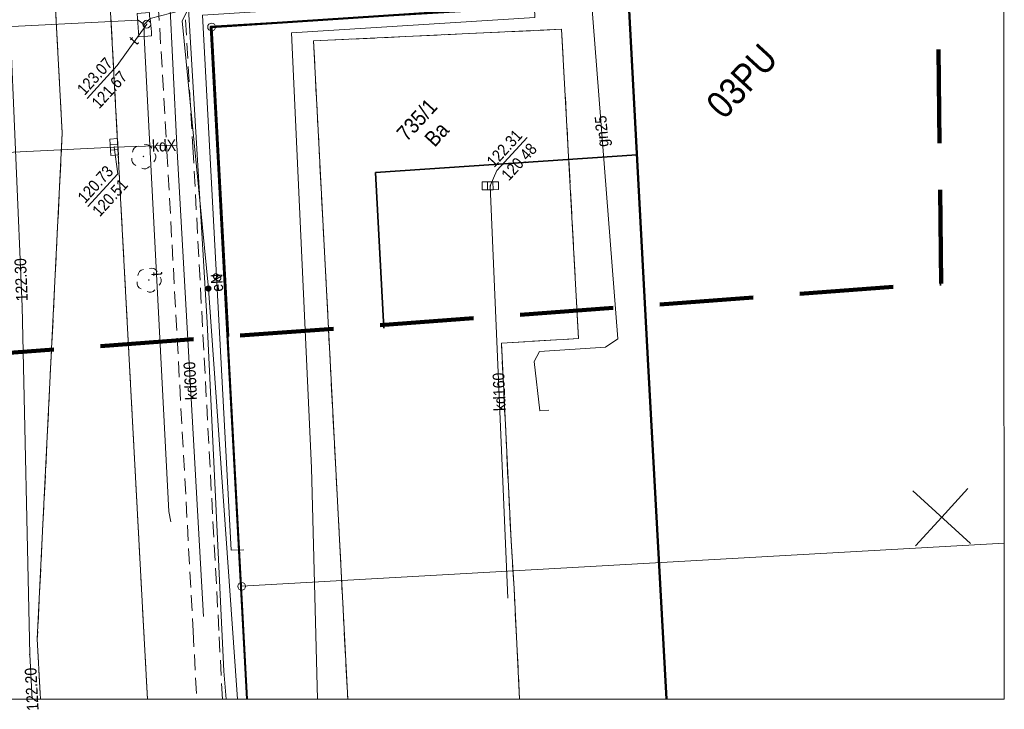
# Model space of a CAD drawing. Header units: metres. Extents: x 0 to 6446955, y 0 to 5658558.
# Tile 52 of 188: x 6441877 to 6441941, y 5653931 to 5653975. Entities that reach past the tile are written whole.
import ezdxf
from ezdxf.enums import TextEntityAlignment as Align

# ---------------------------------------------------------------- set-up
doc = ezdxf.new("R2010")
doc.units = ezdxf.units.M
doc.header["$MEASUREMENT"] = 0
for name, pattern in [('1.0_0.5', [1.5, 1, -0.5]), ('1.5_0.5', [2, 1.5, -0.5]), ('2', [0.9, 0.6, -0.3]), ('219-500', [0]), ('PRZER2-1', [3, 2, -1]), ('PRZER3-1', [4, 3, -1])]:
    doc.linetypes.add(name, pattern=pattern)
doc.layers.get('0').update_dxf_attribs({"color": 2, "linetype": 'CONTINUOUS', "lineweight": 5})
doc.layers.add('1ramki', color=7, linetype='PRZER2-1', lineweight=18)
doc.layers.add('z - MPZT', color=121, linetype='PRZER3-1', lineweight=18)
for name, color, linetype in [('202-punkt graniczny', 7, 'CONTINUOUS'), ('209-oznaczenie konturu klasyfikacyjnego', 7, 'CONTINUOUS'), ('211-numer działki ewidencyjnej', 7, 'CONTINUOUS'), ('218-kontur użytku gruntowego', 7, 'CONTINUOUS'), ('219-działka ewidencyjna', 7, 'CONTINUOUS'), ('312-budynek ewidencyjny', 7, 'CONTINUOUS'), ('chodnik', 7, 'CONTINUOUS'), ('drzewo liściaste', 7, 'CONTINUOUS'), ('elektroenergetyczne urządzenie techniczne', 7, 'CONTINUOUS'), ('elektroenergetyczne urządzenie techniczne-Atr17', 7, 'CONTINUOUS'), ('jezdnia', 7, 'CONTINUOUS'), ('komora podziemna', 7, 'CONTINUOUS'), ('kratka ściekowa', 7, 'CONTINUOUS'), ('krawężnik', 7, 'CONTINUOUS'), ('ogrodzenie trwałe', 7, 'CONTINUOUS'), ('przewód elektroenergetyczny podziemny', 7, 'CONTINUOUS'), ('przewód elektroenergetyczny podziemny-Atr1', 7, 'CONTINUOUS'), ('przewód gazowy', 7, 'CONTINUOUS'), ('przewód gazowy-Atr1', 7, 'CONTINUOUS'), ('przewód kanalizacyjny', 7, 'CONTINUOUS'), ('przewód kanalizacyjny-Atr1', 7, 'CONTINUOUS'), ('przewód telekomunikacyjny podziemny', 7, 'CONTINUOUS'), ('przewód telekomunikacyjny podziemny-Atr1', 7, 'CONTINUOUS'), ('przewód wodociągowy', 7, 'CONTINUOUS'), ('rzedna', 7, 'CONTINUOUS'), ('rzedna-Atr2', 7, 'CONTINUOUS'), ('rzedna-Atr3', 7, 'CONTINUOUS'), ('właz do komory lub kanału - okrągły', 7, 'CONTINUOUS'), ('właz do komory lub kanału - okrągły-Atr17', 7, 'CONTINUOUS'), ('Zakres', 7, 'CONTINUOUS')]:
    doc.layers.add(name, color=color, linetype=linetype)
doc.styles.add('MapaZas', font='geodezja.shx', dxfattribs={"width": 0.9})
doc.linetypes.add('902-500', pattern='A,3.75,0,[1,ksztalty.shx,S=0.5,R=0,X=0,Y=0],3.75', length=7.5)
doc.linetypes.add('NLZ', pattern='A,3,-1,[35,msgB.shx,S=0.008,R=0,X=-0.5,Y=0],3', length=7)
doc.linetypes.add('OLZ', pattern='A,3,-1,[36,msgB.shx,S=0.008,R=0,X=-0.5,Y=0],3', length=7)

# ---------------------------------------------------------------- blocks, each defined once
blk = doc.blocks.new('202')
at = {"color": 0, "linetype": 'Continuous', "lineweight": 0}
blk.add_circle((0, 0), 0.25, dxfattribs=at)
blk = doc.blocks.new('PW01')
at = {"linetype": 'Continuous', "lineweight": 13}
h = blk.add_hatch(color=0, dxfattribs=at)
edge = h.paths.add_edge_path()
edge.add_arc((0, 0), 0.045, 0, 360)
blk = doc.blocks.new('US22')
at = {"color": 0, "linetype": 'Continuous', "lineweight": 13}
blk.add_circle((0, 0), 0.25, dxfattribs=at)
blk = doc.blocks.new('OP021')
at = {"linetype": 'Continuous', "lineweight": 13}
h = blk.add_hatch(color=0, dxfattribs=at)
edge = h.paths.add_edge_path()
edge.add_arc((0, 0), 0.05, 0, 360)
at = {"color": 0, "linetype": 'Continuous', "lineweight": 13}
for centre, start, end in [((0, 0.4), 49.272, 130.728), ((-0.38, 0.124), 121.308, 202.548), ((0.38, 0.124), 337.452, 58.692), ((-0.235, -0.324), 193.221, 274.871), ((0.235, -0.324), 265.129, 346.779)]:
    blk.add_arc(centre, 0.4, start, end, dxfattribs=at)
blk = doc.blocks.new('US25')
at = {"linetype": 'Continuous', "lineweight": 0}
h = blk.add_hatch(color=0, dxfattribs=at)
edge = h.paths.add_edge_path()
edge.add_arc((0, 0), 0.2, 0, 360)
blk = doc.blocks.new('US05')
at = {"color": 0, "linetype": 'Continuous', "lineweight": 13}
for p, q in [((-0.525, -0.25), (-0.525, 0.25)), ((-0.525, 0.25), (-0.175, 0.25)), ((-0.175, -0.25), (-0.175, 0.25)), ((-0.175, 0.25), (0.175, 0.25)), ((0.175, -0.25), (0.175, 0.25)), ((0.175, 0.25), (0.525, 0.25)), ((0.525, -0.25), (0.525, 0.25)), ((-0.525, -0.25), (-0.175, -0.25)), ((-0.175, -0.25), (0.175, -0.25)), ((0.175, -0.25), (0.525, -0.25))]:
    blk.add_line(p, q, dxfattribs=at)

msp = doc.modelspace()

# ---------------------------------------------------------------- linework, layer by layer
at = {"color": 0, "lineweight": 13}
for p, q in [((6441938.456, 5653941.879), (6441934.768, 5653945.255)), ((6441938.456, 5653941.879), (6441934.768, 5653945.255)), ((6441938.456, 5653941.879), (6441934.768, 5653945.255)), ((6441938.456, 5653941.879), (6441934.768, 5653945.255)), ((6441936.612, 5653943.567), (6441938.3, 5653945.411)), ((6441936.612, 5653943.567), (6441938.3, 5653945.411)), ((6441934.924, 5653941.723), (6441936.612, 5653943.567)), ((6441934.924, 5653941.723), (6441936.612, 5653943.567))]:
    msp.add_line(p, q, dxfattribs=at)
at = {"layer": '1ramki', "color": 0, "linetype": 'Continuous', "lineweight": 18, "flags": 128}
msp.add_lwpolyline([(6441510.604, 5654071.913), (6441940.534, 5654071.913), (6441940.63, 5653931.905), (6441510.701, 5653931.905)], close=True, dxfattribs=at)
msp.add_lwpolyline([(6441510.604, 5654071.913), (6441940.534, 5654071.913), (6441940.63, 5653931.905), (6441510.701, 5653931.905)], close=True, dxfattribs=at)
at = {"layer": '218-kontur użytku gruntowego', "color": 0, "linetype": 'Continuous', "lineweight": 13, "flags": 128}
for points in [[(6441909.57, 5653976.286), (6441889.774, 5653974.982)], [(6441889.774, 5653974.982), (6441909.57, 5653976.286)], [(6441889.774, 5653974.982), (6441891.7, 5653939.133)], [(6441891.7, 5653939.133), (6441889.774, 5653974.982)]]:
    msp.add_lwpolyline(points, dxfattribs=at)
at = {"layer": '218-kontur użytku gruntowego', "color": 0, "linetype": 'Continuous', "lineweight": 13}
for points in [[(6441891.7, 5653939.133), (6441892.088, 5653931.905)], [(6441892.088, 5653931.905), (6441891.7, 5653939.133)]]:
    msp.add_lwpolyline(points, dxfattribs=at)
at = {"layer": '219-działka ewidencyjna', "color": 0, "linetype": '219-500', "lineweight": 13, "flags": 128}
for points in [[(6441909.57, 5653976.286), (6441889.774, 5653974.982)], [(6441891.7, 5653939.133), (6441889.774, 5653974.982)]]:
    msp.add_lwpolyline(points, dxfattribs=at)
at = {"layer": '219-działka ewidencyjna', "color": 0, "linetype": '219-500', "lineweight": 13}
for points in [[(6441940.624, 5653941.889), (6441891.7, 5653939.133)], [(6441892.088, 5653931.905), (6441891.7, 5653939.133)]]:
    msp.add_lwpolyline(points, dxfattribs=at)
at = {"layer": '312-budynek ewidencyjny', "color": 0, "linetype": 'Continuous', "lineweight": 50, "flags": 128}
msp.add_lwpolyline([(6441917.764, 5653953.693), (6441916.389, 5653979.262)], dxfattribs=at)
at = {"layer": '312-budynek ewidencyjny', "color": 0, "linetype": 'Continuous', "lineweight": 50}
msp.add_lwpolyline([(6441918.961, 5653931.905), (6441917.764, 5653953.693)], dxfattribs=at)
at = {"layer": 'chodnik', "color": 0, "linetype": '1.0_0.5', "lineweight": 13}
for points in [[(6441902.288, 5654000.512), (6441898.726, 5653999.76), (6441896.392, 5653994.101), (6441896.305, 5653993.991), (6441892.545, 5653988.567), (6441887.927, 5653984.619), (6441883.766, 5653982.192), (6441883.271, 5653978.957), (6441884.847, 5653979.005), (6441885.913, 5653978.762), (6441886.269, 5653977.907), (6441886.912, 5653967.014), (6441888.592, 5653936.256), (6441888.817, 5653931.905)], [(6441890.47, 5653931.905), (6441890.24, 5653936.294), (6441888.591, 5653966.968), (6441887.894, 5653979.09), (6441888.207, 5653980.675), (6441889.419, 5653981.761), (6441895.614, 5653987.18), (6441899.849, 5653993.864), (6441902.288, 5654000.512)]]:
    msp.add_lwpolyline(points, dxfattribs=at)
at = {"layer": 'jezdnia', "color": 0, "linetype": '1.5_0.5', "lineweight": 13}
for points in [[(6441885.669, 5653931.905), (6441885.431, 5653936.195), (6441883.181, 5653977.941), (6441883.271, 5653978.957), (6441883.766, 5653982.192), (6441885.918, 5653986.987), (6441877.809, 5653983.727), (6441878.971, 5653982.568), (6441879.53, 5653980.986), (6441879.722, 5653976.946), (6441880.192, 5653968.204), (6441878.592, 5653935.745), (6441878.796, 5653931.905)], [(6441909.531, 5653931.905), (6441909.182, 5653938.99), (6441908.983, 5653942.046), (6441908.369, 5653954.716), (6441913.317, 5653955.012), (6441912.231, 5653974.839), (6441896.31, 5653974.095), (6441898.511, 5653931.905)]]:
    msp.add_lwpolyline(points, dxfattribs=at)
at = {"layer": 'komora podziemna', "color": 0, "linetype": 'Continuous', "lineweight": 13, "flags": 128}
msp.add_lwpolyline([(6441885.919, 5653974.43), (6441885.44, 5653974.381), (6441885.116, 5653974.352), (6441884.994, 5653975.848), (6441885.798, 5653975.911), (6441885.801, 5653975.664), (6441885.829, 5653975.53), (6441885.916, 5653974.678)], close=True, dxfattribs=at)
at = {"layer": 'krawężnik', "color": 0, "linetype": 'Continuous', "lineweight": 13}
for points in [[(6441883.271, 5653978.957), (6441883.181, 5653977.941), (6441885.431, 5653936.195), (6441885.669, 5653931.905)], [(6441879.722, 5653976.946), (6441880.192, 5653968.204), (6441878.592, 5653935.745), (6441878.796, 5653931.905)], [(6441912.231, 5653974.839), (6441896.31, 5653974.095), (6441898.511, 5653931.905)], [(6441912.231, 5653974.839), (6441913.317, 5653955.012), (6441908.369, 5653954.716), (6441908.983, 5653942.046), (6441909.182, 5653938.99), (6441909.531, 5653931.905)]]:
    msp.add_lwpolyline(points, dxfattribs=at)
at = {"layer": 'ogrodzenie trwałe', "color": 0, "linetype": '902-500', "lineweight": 35}
msp.add_lwpolyline([(6441892.025, 5653931.905), (6441889.715, 5653975.022), (6441909.665, 5653976.212)], dxfattribs=at)
at = {"layer": 'przewód elektroenergetyczny podziemny', "color": 0, "linetype": 'Continuous', "lineweight": 13}
for points in [[(6441873.049, 5654005.983), (6441874.747, 5654005.838), (6441875.44, 5653991.225), (6441875.744, 5653983.856), (6441876.813, 5653976.138), (6441877.617, 5653957.071), (6441878.105, 5653934.754), (6441878.262, 5653931.905)], [(6441890.719, 5653931.905), (6441890.559, 5653933.696), (6441889.482, 5653956.05), (6441888.277, 5653976.516), (6441888.784, 5653977.204), (6441895.85, 5653980.36), (6441906.672, 5653981.028), (6441907.212, 5653981.781), (6441906.827, 5653990.824), (6441907.602, 5653991.566), (6441921.454, 5653991.871), (6441940.589, 5653991.648)], [(6441891.426, 5653931.905), (6441889.571, 5653958.22)]]:
    msp.add_lwpolyline(points, dxfattribs=at)
at = {"layer": 'przewód elektroenergetyczny podziemny', "color": 0, "linetype": 'Continuous', "lineweight": 13, "flags": 128}
for points in [[(6441889.571, 5653958.22), (6441887.888, 5653975.381), (6441888.59, 5653976.799), (6441891.697, 5653976.638), (6441907.401, 5653976.835), (6441908.51, 5653977.202), (6441908.961, 5653978.553), (6441908.048, 5653992.038), (6441907.949, 5653993.81)], [(6441891.845, 5653941.468), (6441891.039, 5653941.446), (6441889.189, 5653975.735), (6441899.741, 5653976.405), (6441903.778, 5653977.942)]]:
    msp.add_lwpolyline(points, dxfattribs=at)
at = {"layer": 'przewód gazowy', "color": 0, "linetype": 'Continuous', "lineweight": 13, "flags": 128}
msp.add_lwpolyline([(6441911.417, 5653950.42), (6441910.824, 5653950.38), (6441910.466, 5653953.542), (6441910.806, 5653954.18), (6441915.041, 5653954.451), (6441915.845, 5653954.989), (6441913.752, 5653981.609)], dxfattribs=at)
at = {"layer": 'przewód kanalizacyjny', "color": 0, "linetype": 'Continuous', "lineweight": 13, "flags": 128}
for points in [[(6441889.266, 5653937.185), (6441887.552, 5653967.417), (6441887.08, 5653977.015)], [(6441887.552, 5653967.417), (6441883.53, 5653967.29)], [(6441867.152, 5653966.476), (6441883.53, 5653967.29)], [(6441907.655, 5653964.806), (6441908.784, 5653938.378)]]:
    msp.add_lwpolyline(points, dxfattribs=at)
at = {"layer": 'przewód telekomunikacyjny podziemny', "color": 0, "linetype": 'Continuous', "lineweight": 13, "flags": 128}
for points in [[(6441906.764, 5653979.411), (6441906.05, 5653979.238), (6441894.081, 5653978.916), (6441889.146, 5653976.384), (6441885.829, 5653975.53), (6441885.457, 5653975.139)], [(6441864.132, 5653974.299), (6441864.552, 5653974.402), (6441885.062, 5653975.419), (6441885.457, 5653975.139)], [(6441885.457, 5653975.139), (6441885.44, 5653974.381), (6441887.023, 5653943.916), (6441887.151, 5653943.257)]]:
    msp.add_lwpolyline(points, dxfattribs=at)
at = {"layer": 'przewód wodociągowy', "color": 0, "linetype": 'Continuous', "lineweight": 13}
msp.add_lwpolyline([(6441896.564, 5653931.905), (6441896.185, 5653946.727), (6441894.893, 5653974.62), (6441910.521, 5653975.592), (6441910.041, 5653989.224), (6441940.591, 5653989.005)], dxfattribs=at)
at = {"layer": 'rzedna-Atr2', "color": 0, "lineweight": 13, "flags": 128}
for points in [[(6441885.618, 5653975.167), (6441883.725, 5653972.508), (6441881.798, 5653970.403)], [(6441907.655, 5653964.806), (6441908.072, 5653965.78), (6441910.017, 5653967.904)], [(6441883.53, 5653967.29), (6441883.754, 5653965.58), (6441881.831, 5653963.479)]]:
    msp.add_lwpolyline(points, dxfattribs=at)
at = {"layer": 'z - MPZT', "color": 0, "linetype": 'Continuous', "lineweight": 50}
msp.add_lwpolyline([(6441906.63, 5654035.366), (6441907.59, 5654021.229), (6441908.834, 5653993.8), (6441908.941, 5653990.556), (6441909.57, 5653976.286), (6441889.774, 5653974.982), (6441890.84, 5653955.142)], dxfattribs=at)
at = {"layer": 'z - MPZT', "color": 0, "linetype": 'NLZ', "lineweight": 35}
msp.add_lwpolyline([(6441900.825, 5653955.678), (6441900.29, 5653965.653), (6441917.06, 5653966.793), (6441916.378, 5653979.261)], dxfattribs=at)
at = {"layer": 'Zakres', "color": 221, "linetype": '2', "lineweight": 100, "ltscale": 10, "flags": 128}
msp.add_lwpolyline([(6441936.582, 5653958.55), (6441935.717, 5654034.918), (6441872.503, 5654035.892), (6441809.024, 5654031.333), (6441528.91, 5654030.481), (6441525.825, 5653964.428), (6441801.954, 5653965.105), (6441838.027, 5653951.207)], close=True, dxfattribs=at)

# ---------------------------------------------------------------- block references
at = {"layer": '202-punkt graniczny', "color": 0, "linetype": 'Continuous', "lineweight": 13, "rotation": 47.52228373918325}
for p in [(6441889.774, 5653974.982), (6441891.7, 5653939.133)]:
    msp.add_blockref('202', p, dxfattribs=at)
at = {"layer": 'drzewo liściaste', "color": 0, "linetype": 'Continuous', "lineweight": 13, "rotation": 47.52228373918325}
for p in [(6441885.404, 5653966.686), (6441885.746, 5653958.766)]:
    msp.add_blockref('OP021', p, dxfattribs=at)
at = {"layer": 'elektroenergetyczne urządzenie techniczne', "color": 0, "linetype": 'Continuous', "lineweight": 13, "rotation": 47.52228373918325}
msp.add_blockref('US25', (6441889.571, 5653958.22), dxfattribs=at)
at = {"layer": 'kratka ściekowa', "color": 0, "linetype": 'Continuous', "lineweight": 13}
for p, rotation in [((6441883.53, 5653967.29), 93.60228373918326), ((6441907.655, 5653964.806), 0.6422837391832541)]:
    msp.add_blockref('US05', p, dxfattribs=dict(at, rotation=rotation))
at = {"layer": 'rzedna', "color": 0, "linetype": 'Continuous', "lineweight": 13, "rotation": 47.52228373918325}
for p in [(6441885.618, 5653975.167), (6441883.53, 5653967.29), (6441907.655, 5653964.806), (6441877.617, 5653957.071), (6441878.105, 5653934.754)]:
    msp.add_blockref('PW01', p, dxfattribs=at)
at = {"layer": 'właz do komory lub kanału - okrągły', "color": 0, "linetype": 'Continuous', "lineweight": 13, "rotation": 47.52228373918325}
msp.add_blockref('US22', (6441885.618, 5653975.167), dxfattribs=at)

# ---------------------------------------------------------------- texts
at = {"layer": '209-oznaczenie konturu klasyfikacyjnego', "color": 0, "linetype": 'Continuous', "lineweight": 13, "style": 'MapaZas', "width": 0.9}
msp.add_text('Ba', height=1, rotation=47.52228, dxfattribs=at).set_placement((6441903.348, 5653967.908), align=Align.TOP_LEFT)
at = {"layer": '211-numer działki ewidencyjnej', "color": 0, "linetype": 'Continuous', "lineweight": 13, "style": 'MapaZas', "width": 0.9}
msp.add_text('735/1', height=1, rotation=47.52228, dxfattribs=at).set_placement((6441902.297, 5653967.589))
at = {"layer": 'elektroenergetyczne urządzenie techniczne-Atr17', "color": 0, "lineweight": 13, "style": 'MapaZas', "width": 0.9}
msp.add_text('e', height=0.75, rotation=47.52228, dxfattribs=at).set_placement((6441890.165, 5653958.558))
at = {"layer": 'przewód elektroenergetyczny podziemny-Atr1', "color": 0, "lineweight": 13, "style": 'MapaZas', "width": 0.9}
msp.add_text('eN', height=0.75, rotation=93.08828, dxfattribs=at).set_placement((6441890.114, 5653958.591), align=Align.MIDDLE_CENTER)
at = {"layer": 'przewód gazowy-Atr1', "color": 0, "lineweight": 13, "style": 'MapaZas', "width": 0.9}
msp.add_text('gn25', height=0.75, rotation=94.49528, dxfattribs=at).set_placement((6441914.799, 5653968.299), align=Align.MIDDLE_CENTER)
at = {"layer": 'przewód kanalizacyjny-Atr1', "color": 0, "lineweight": 13, "style": 'MapaZas', "width": 0.9}
for s, rotation, p in [('kdX', 1.82128, (6441886.725, 5653967.388)), ('kd600', 93.24428, (6441888.409, 5653952.301)), ('kd160', 92.44528, (6441908.223, 5653951.596))]:
    msp.add_text(s, height=0.75, rotation=rotation, dxfattribs=at).set_placement(p, align=Align.MIDDLE_CENTER)
at = {"layer": 'przewód telekomunikacyjny podziemny-Atr1', "color": 0, "lineweight": 13, "style": 'MapaZas', "width": 0.9}
msp.add_text('t', height=0.75, rotation=92.97428, dxfattribs=at).set_placement((6441886.232, 5653959.149), align=Align.MIDDLE_CENTER)
at = {"layer": 'rzedna-Atr2', "color": 0, "lineweight": 13, "style": 'MapaZas', "width": 0.9}
for s, p in [('123.07', (6441881.792, 5653970.408)), ('122.31', (6441908.066, 5653965.786)), ('120.73', (6441881.826, 5653963.484))]:
    msp.add_text(s, height=0.75, rotation=47.52228, dxfattribs=at).set_placement(p, align=Align.BOTTOM_LEFT)
for s, rotation, p in [('122.30', 92.41628, (6441877.61, 5653957.403)), ('122.20', 93.15128, (6441878.306, 5653931.153))]:
    msp.add_text(s, height=0.75, rotation=rotation, dxfattribs=at).set_placement(p, align=Align.MIDDLE_LEFT)
at = {"layer": 'rzedna-Atr3', "color": 0, "lineweight": 13, "style": 'MapaZas', "width": 0.9}
for s, p in [('121.67', (6441882.733, 5653969.546)), ('120.48', (6441909.007, 5653964.924)), ('120.51', (6441882.766, 5653962.623))]:
    msp.add_text(s, height=0.75, rotation=47.52228, dxfattribs=at).set_placement(p, align=Align.BOTTOM_LEFT)
at = {"layer": 'właz do komory lub kanału - okrągły-Atr17', "color": 0, "lineweight": 13, "style": 'MapaZas', "width": 0.9}
msp.add_text('t', height=0.75, rotation=47.52228, dxfattribs=at).set_placement((6441884.957, 5653973.779))
at = {"layer": 'z - MPZT', "color": 0, "linetype": 'OLZ', "lineweight": 35, "style": 'MapaZas', "width": 0.9}
msp.add_text('03PU', height=1.75, rotation=47.48211, dxfattribs=at).set_placement((6441923.787, 5653971.519), align=Align.MIDDLE)

doc.saveas('drawing.dxf')
